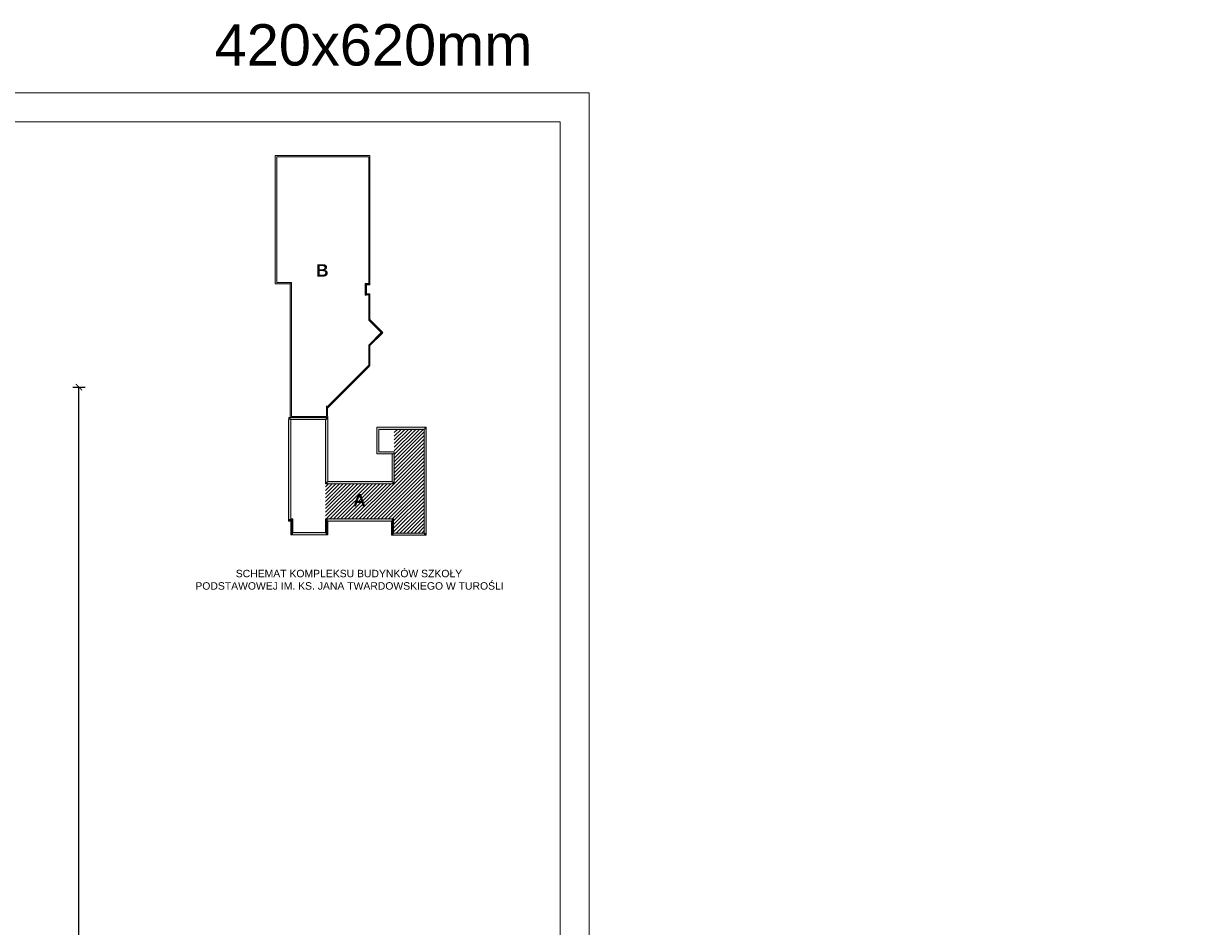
# Model space of a CAD drawing. Header units: millimetres. Extents: x -61343 to 9939, y -6894 to 7453.
# Tile 70 of 255: x -23057 to -20219, y 4311 to 6495. Entities that reach past the tile are written whole.
import ezdxf

# ---------------------------------------------------------------- set-up
doc = ezdxf.new("R2010")
doc.units = ezdxf.units.MM
doc.header["$MEASUREMENT"] = 0
doc.layers.add('A_opisy', color=81, linetype='Continuous', lineweight=13)
doc.layers.add('A_wymiary', color=253, linetype='Continuous', lineweight=9)
doc.layers.add('Konstrukcja - Ściany zew', color=7, linetype='Continuous')
doc.layers.add('Opisy - Teksty', color=7, linetype='Continuous')
doc.styles.get("Standard").update_dxf_attribs({"font": 'arial.ttf'})
doc.styles.add('STYL_AUTOMATYCZNY_1', font='arial.ttf')
doc.dimstyles.new('1do100', dxfattribs={"dimtxt": 20, "dimasz": 15, "dimexe": 15, "dimexo": 0.625, "dimgap": 6, "dimtad": 1, "dimtxsty": 'Standard', "dimblk": 'ARCHTICK', "dimcen": 2.5, "dimadec": 0, "dimazin": 0, "dimtfac": 1, "dimtmove": 0, "dimatfit": 3, "dimldrblk": 'OBLIQUE', "dimfxl": 15, "dimfxlon": 1, "dimarcsym": 0})

# ---------------------------------------------------------------- blocks, each defined once
blk = doc.blocks.new('Ściana_78_1', base_point=(29954, 22165))
at = {"layer": 'Konstrukcja - Ściany zew', "linetype": 'Continuous', "lineweight": 0, "true_color": 0x000000}
for points in [[(29954, 22165), (30005, 22216), (29954, 22216)], [(29954, 22165), (30005, 22165), (30005, 22216)], [(30005, 20665), (30005, 22165), (29954, 22165), (29954, 20665)], [(30005, 20665), (29954, 20614), (30005, 20614)], [(29954, 20665), (29954, 20614), (30005, 20665)]]:
    blk.add_hatch(color=18, dxfattribs=at).paths.add_polyline_path(points)
at = {"layer": 'Konstrukcja - Ściany zew', "color": 7, "linetype": 'Continuous', "lineweight": 15, "flags": 128}
for points in [[(30005, 22216), (29954, 22216)], [(29954, 22165), (29954, 20614)], [(30005, 20665), (30005, 22216)], [(29954, 20614), (30005, 20614)]]:
    blk.add_lwpolyline(points, dxfattribs=at)
blk = doc.blocks.new('Ściana_79_1', base_point=(29954, 19431))
at = {"layer": 'Konstrukcja - Ściany zew', "linetype": 'Continuous', "lineweight": 0, "true_color": 0x000000}
for points in [[(29163, 19431), (29112, 19431), (29112, 19380)], [(29163, 19431), (29112, 19380), (29163, 19380)], [(29163, 19380), (29954, 19380), (29954, 19431), (29163, 19431)], [(30005, 19431), (29954, 19431), (30005, 19380)], [(29954, 19431), (29954, 19380), (30005, 19380)]]:
    blk.add_hatch(color=18, dxfattribs=at).paths.add_polyline_path(points)
at = {"layer": 'Konstrukcja - Ściany zew', "color": 7, "linetype": 'Continuous', "lineweight": 15, "flags": 128}
for points in [[(29112, 19380), (29112, 19431)], [(29112, 19380), (30005, 19380)], [(29954, 19431), (29163, 19431)], [(30005, 19380), (30005, 19431)]]:
    blk.add_lwpolyline(points, dxfattribs=at)
blk = doc.blocks.new('Ściana_80_1', base_point=(29163, 19431))
at = {"layer": 'Konstrukcja - Ściany zew', "linetype": 'Continuous', "lineweight": 0, "true_color": 0x000000}
for points in [[(29112, 19712), (29163, 19763), (29112, 19763)], [(29112, 19712), (29163, 19712), (29163, 19763)], [(29112, 19712), (29112, 19431), (29163, 19431), (29163, 19712)]]:
    blk.add_hatch(color=18, dxfattribs=at).paths.add_polyline_path(points)
at = {"layer": 'Konstrukcja - Ściany zew', "color": 7, "linetype": 'Continuous', "lineweight": 15, "flags": 128}
for points in [[(29163, 19763), (29112, 19763)], [(29112, 19712), (29112, 19431)], [(29163, 19431), (29163, 19763)]]:
    blk.add_lwpolyline(points, dxfattribs=at)
blk = doc.blocks.new('Ściana_81_1', base_point=(29954, 19763))
at = {"layer": 'Konstrukcja - Ściany zew', "linetype": 'Continuous', "lineweight": 0, "true_color": 0x000000}
for points in [[(30005, 19712), (29954, 19763), (29954, 19712)], [(29954, 19763), (30005, 19712), (30005, 19763)], [(31550, 19763), (30005, 19763), (30005, 19712), (31550, 19712)], [(31550, 19712), (31601, 19712), (31601, 19763)], [(31550, 19763), (31550, 19712), (31601, 19763)]]:
    blk.add_hatch(color=18, dxfattribs=at).paths.add_polyline_path(points)
at = {"layer": 'Konstrukcja - Ściany zew', "color": 7, "linetype": 'Continuous', "lineweight": 15, "flags": 128}
for points in [[(29954, 19763), (29954, 19712)], [(31601, 19763), (29954, 19763)], [(30005, 19712), (31550, 19712)], [(31601, 19763), (31601, 19712)]]:
    blk.add_lwpolyline(points, dxfattribs=at)
blk = doc.blocks.new('Ściana_82_1', base_point=(29954, 19763))
at = {"layer": 'Konstrukcja - Ściany zew', "linetype": 'Continuous', "lineweight": 0, "true_color": 0x000000}
blk.add_hatch(color=18, dxfattribs=at).paths.add_polyline_path([(30005, 19431), (30005, 19712), (29954, 19712), (29954, 19431)])
at = {"layer": 'Konstrukcja - Ściany zew', "color": 7, "linetype": 'Continuous', "lineweight": 15, "flags": 128}
for points in [[(29954, 19712), (29954, 19431)], [(30005, 19431), (30005, 19712)]]:
    blk.add_lwpolyline(points, dxfattribs=at)
blk = doc.blocks.new('Ściana_83_1', base_point=(29954, 22165))
at = {"layer": 'Konstrukcja - Ściany zew', "linetype": 'Continuous', "lineweight": 0, "true_color": 0x000000}
for points in [[(29112, 22165), (29061, 22216), (29061, 22165)], [(29112, 22216), (29061, 22216), (29112, 22165)], [(29112, 22165), (29954, 22165), (29954, 22216), (29112, 22216)]]:
    blk.add_hatch(color=18, dxfattribs=at).paths.add_polyline_path(points)
at = {"layer": 'Konstrukcja - Ściany zew', "color": 7, "linetype": 'Continuous', "lineweight": 15, "flags": 128}
for points in [[(29061, 22216), (29061, 22165)], [(29954, 22216), (29061, 22216)], [(29112, 22165), (29954, 22165)]]:
    blk.add_lwpolyline(points, dxfattribs=at)
blk = doc.blocks.new('Ściana_84_1', base_point=(29112, 22165))
at = {"layer": 'Konstrukcja - Ściany zew', "linetype": 'Continuous', "lineweight": 0, "true_color": 0x000000}
blk.add_hatch(color=18, dxfattribs=at).paths.add_polyline_path([(29061, 22165), (29061, 19763), (29112, 19763), (29112, 22165)])
at = {"layer": 'Konstrukcja - Ściany zew', "color": 7, "linetype": 'Continuous', "lineweight": 15, "flags": 128}
for points in [[(29061, 22165), (29061, 19763)], [(29112, 19763), (29112, 22165)]]:
    blk.add_lwpolyline(points, dxfattribs=at)
blk = doc.blocks.new('Ściana_85_1', base_point=(31550, 19763))
at = {"layer": 'Konstrukcja - Ściany zew', "linetype": 'Continuous', "lineweight": 0, "true_color": 0x000000}
for points in [[(31601, 19422), (31601, 19712), (31550, 19712), (31550, 19422)], [(31601, 19422), (31550, 19371), (31601, 19371)], [(31550, 19422), (31550, 19371), (31601, 19422)]]:
    blk.add_hatch(color=18, dxfattribs=at).paths.add_polyline_path(points)
at = {"layer": 'Konstrukcja - Ściany zew', "color": 7, "linetype": 'Continuous', "lineweight": 15, "flags": 128}
for points in [[(31550, 19712), (31550, 19371)], [(31601, 19422), (31601, 19712)], [(31550, 19371), (31601, 19371)]]:
    blk.add_lwpolyline(points, dxfattribs=at)
blk = doc.blocks.new('Ściana_86_1', base_point=(29163, 19763))
at = {"layer": 'Konstrukcja - Ściany zew', "linetype": 'Continuous', "lineweight": 0, "true_color": 0x000000}
blk.add_hatch(color=18, dxfattribs=at).paths.add_polyline_path([(29112, 19763), (29061, 19763), (29061, 19712), (29112, 19712)])
at = {"layer": 'Konstrukcja - Ściany zew', "color": 7, "linetype": 'Continuous', "lineweight": 15, "flags": 128}
for points in [[(29061, 19763), (29061, 19712)], [(29061, 19712), (29112, 19712)]]:
    blk.add_lwpolyline(points, dxfattribs=at)
blk = doc.blocks.new('Ściana_87_1', base_point=(31550, 19371))
at = {"layer": 'Konstrukcja - Ściany zew', "linetype": 'Continuous', "lineweight": 0, "true_color": 0x000000}
for points in [[(32339, 19422), (31601, 19422), (31601, 19371), (32339, 19371)], [(32339, 19422), (32390, 19371), (32390, 19422)], [(32339, 19371), (32390, 19371), (32339, 19422)]]:
    blk.add_hatch(color=18, dxfattribs=at).paths.add_polyline_path(points)
at = {"layer": 'Konstrukcja - Ściany zew', "color": 7, "linetype": 'Continuous', "lineweight": 15, "flags": 128}
for points in [[(32339, 19422), (31601, 19422)], [(31601, 19371), (32390, 19371)], [(32390, 19371), (32390, 19422)]]:
    blk.add_lwpolyline(points, dxfattribs=at)
blk = doc.blocks.new('Ściana_88_1', base_point=(32339, 19371))
at = {"layer": 'Konstrukcja - Ściany zew', "linetype": 'Continuous', "lineweight": 0, "true_color": 0x000000}
for points in [[(32339, 21928), (32390, 21979), (32339, 21979)], [(32339, 21928), (32390, 21928), (32390, 21979)], [(32339, 21928), (32339, 19422), (32390, 19422), (32390, 21928)]]:
    blk.add_hatch(color=18, dxfattribs=at).paths.add_polyline_path(points)
at = {"layer": 'Konstrukcja - Ściany zew', "color": 7, "linetype": 'Continuous', "lineweight": 15, "flags": 128}
for points in [[(32390, 21979), (32339, 21979)], [(32339, 21928), (32339, 19422)], [(32390, 19422), (32390, 21979)]]:
    blk.add_lwpolyline(points, dxfattribs=at)
blk = doc.blocks.new('Ściana_89_1', base_point=(29954, 20614))
at = {"layer": 'Konstrukcja - Ściany zew', "linetype": 'Continuous', "lineweight": 0, "true_color": 0x000000}
for points in [[(31565, 20665), (30005, 20665), (30005, 20614), (31565, 20614)], [(31616, 20665), (31565, 20665), (31616, 20614)], [(31565, 20614), (31616, 20614), (31565, 20665)]]:
    blk.add_hatch(color=18, dxfattribs=at).paths.add_polyline_path(points)
at = {"layer": 'Konstrukcja - Ściany zew', "color": 7, "linetype": 'Continuous', "lineweight": 15, "flags": 128}
for points in [[(31565, 20665), (30005, 20665)], [(30005, 20614), (31616, 20614)], [(31616, 20614), (31616, 20665)]]:
    blk.add_lwpolyline(points, dxfattribs=at)
blk = doc.blocks.new('Ściana_90_1', base_point=(32339, 21928))
at = {"layer": 'Konstrukcja - Ściany zew', "linetype": 'Continuous', "lineweight": 0, "true_color": 0x000000}
blk.add_hatch(color=18, dxfattribs=at).paths.add_polyline_path([(32339, 21979), (31195, 21979), (31195, 21928), (32339, 21928)])
at = {"layer": 'Konstrukcja - Ściany zew', "color": 7, "linetype": 'Continuous', "lineweight": 15, "flags": 128}
for points in [[(32339, 21979), (31195, 21979)], [(31195, 21979), (31195, 21928)], [(31246, 21928), (32339, 21928)]]:
    blk.add_lwpolyline(points, dxfattribs=at)
blk = doc.blocks.new('Ściana_91_1', base_point=(31616, 21338))
at = {"layer": 'Konstrukcja - Ściany zew', "linetype": 'Continuous', "lineweight": 0, "true_color": 0x000000}
blk.add_hatch(color=18, dxfattribs=at).paths.add_polyline_path([(31616, 20665), (31616, 21338), (31565, 21338), (31565, 20665)])
at = {"layer": 'Konstrukcja - Ściany zew', "color": 7, "linetype": 'Continuous', "lineweight": 15, "flags": 128}
for points in [[(31565, 21338), (31565, 20665)], [(31565, 21338), (31616, 21338)], [(31616, 20665), (31616, 21338)]]:
    blk.add_lwpolyline(points, dxfattribs=at)
blk = doc.blocks.new('Ściana_92_1', base_point=(30005, 22240))
at = {"layer": 'Konstrukcja - Ściany zew', "linetype": 'Continuous', "lineweight": 0, "true_color": 0x000000}
blk.add_hatch(color=18, dxfattribs=at).paths.add_polyline_path([(30005, 22240), (29099, 22240), (29099, 22219), (30005, 22219)])
at = {"layer": 'Konstrukcja - Ściany zew', "color": 7, "linetype": 'Continuous', "lineweight": 15, "flags": 128}
for points in [[(29099, 22240), (29099, 22219)], [(29099, 22219), (30005, 22219)], [(29976, 22240), (29129, 22240)], [(30005, 22219), (30005, 22240)]]:
    blk.add_lwpolyline(points, dxfattribs=at)
blk = doc.blocks.new('Ściana_93_1', base_point=(29976, 22493))
at = {"layer": 'Konstrukcja - Ściany zew', "linetype": 'Continuous', "lineweight": 0, "true_color": 0x000000}
blk.add_hatch(color=18, dxfattribs=at).paths.add_polyline_path([(29976, 22493), (29976, 22240), (30005, 22240), (30005, 22493)])
at = {"layer": 'Konstrukcja - Ściany zew', "color": 7, "linetype": 'Continuous', "lineweight": 15, "flags": 128}
for points in [[(29976, 22493), (29976, 22240)], [(30005, 22493), (29976, 22493)], [(30005, 22240), (30005, 22452)]]:
    blk.add_lwpolyline(points, dxfattribs=at)
blk = doc.blocks.new('Ściana_94_1', base_point=(29129, 22240))
at = {"layer": 'Konstrukcja - Ściany zew', "linetype": 'Continuous', "lineweight": 0, "true_color": 0x000000}
for points in [[(29099, 25450), (29129, 25480), (29099, 25480)], [(29099, 25450), (29129, 25450), (29129, 25480)], [(29099, 25450), (29099, 22240), (29129, 22240), (29129, 25450)]]:
    blk.add_hatch(color=18, dxfattribs=at).paths.add_polyline_path(points)
at = {"layer": 'Konstrukcja - Ściany zew', "color": 7, "linetype": 'Continuous', "lineweight": 15, "flags": 128}
for points in [[(29129, 25480), (29099, 25480)], [(29099, 25450), (29099, 22240)], [(29129, 22240), (29129, 25480)]]:
    blk.add_lwpolyline(points, dxfattribs=at)
blk = doc.blocks.new('Ściana_95_1', base_point=(29129, 25480))
at = {"layer": 'Konstrukcja - Ściany zew', "linetype": 'Continuous', "lineweight": 0, "true_color": 0x000000}
blk.add_hatch(color=18, dxfattribs=at).paths.add_polyline_path([(29099, 25480), (28735, 25480), (28735, 25450), (29099, 25450)])
at = {"layer": 'Konstrukcja - Ściany zew', "color": 7, "linetype": 'Continuous', "lineweight": 15, "flags": 128}
for points in [[(28735, 25480), (28735, 25450)], [(28735, 25450), (29099, 25450)], [(29099, 25480), (28778, 25480)]]:
    blk.add_lwpolyline(points, dxfattribs=at)
blk = doc.blocks.new('Ściana_96_1', base_point=(28778, 25480))
at = {"layer": 'Konstrukcja - Ściany zew', "linetype": 'Continuous', "lineweight": 0, "true_color": 0x000000}
blk.add_hatch(color=18, dxfattribs=at).paths.add_polyline_path([(28778, 25480), (28778, 28553), (28735, 28553), (28735, 25480)])
at = {"layer": 'Konstrukcja - Ściany zew', "color": 7, "linetype": 'Continuous', "lineweight": 15, "flags": 128}
for points in [[(28778, 28553), (28735, 28553)], [(28735, 28553), (28735, 25480)], [(28778, 25480), (28778, 28523)]]:
    blk.add_lwpolyline(points, dxfattribs=at)
blk = doc.blocks.new('Ściana_97_1', base_point=(28778, 28523))
at = {"layer": 'Konstrukcja - Ściany zew', "linetype": 'Continuous', "lineweight": 0, "true_color": 0x000000}
blk.add_hatch(color=18, dxfattribs=at).paths.add_polyline_path([(28778, 28523), (31027, 28523), (31027, 28553), (28778, 28553)])
at = {"layer": 'Konstrukcja - Ściany zew', "color": 7, "linetype": 'Continuous', "lineweight": 15, "flags": 128}
for points in [[(31027, 28553), (28778, 28553)], [(28778, 28523), (30997, 28523)], [(31027, 28523), (31027, 28553)]]:
    blk.add_lwpolyline(points, dxfattribs=at)
blk = doc.blocks.new('Ściana_98_1', base_point=(30997, 28523))
at = {"layer": 'Konstrukcja - Ściany zew', "linetype": 'Continuous', "lineweight": 0, "true_color": 0x000000}
for points in [[(31027, 25457), (31027, 28523), (30997, 28523), (30997, 25457)], [(30997, 25427), (31027, 25427), (30997, 25457)], [(31027, 25457), (30997, 25457), (31027, 25427)]]:
    blk.add_hatch(color=18, dxfattribs=at).paths.add_polyline_path(points)
at = {"layer": 'Konstrukcja - Ściany zew', "color": 7, "linetype": 'Continuous', "lineweight": 15, "flags": 128}
for points in [[(30997, 28523), (30997, 25457)], [(31027, 25427), (31027, 28523)], [(31027, 25427), (30997, 25427)]]:
    blk.add_lwpolyline(points, dxfattribs=at)
blk = doc.blocks.new('Ściana_99_1', base_point=(30997, 25427))
at = {"layer": 'Konstrukcja - Ściany zew', "linetype": 'Continuous', "lineweight": 0, "true_color": 0x000000}
for points in [[(30942, 25427), (30912, 25457), (30912, 25427)], [(30912, 25457), (30942, 25427), (30942, 25457)], [(30997, 25457), (30942, 25457), (30942, 25427), (30997, 25427)]]:
    blk.add_hatch(color=18, dxfattribs=at).paths.add_polyline_path(points)
at = {"layer": 'Konstrukcja - Ściany zew', "color": 7, "linetype": 'Continuous', "lineweight": 15, "flags": 128}
for points in [[(30912, 25457), (30912, 25427)], [(30997, 25457), (30912, 25457)], [(30942, 25427), (30997, 25427)]]:
    blk.add_lwpolyline(points, dxfattribs=at)
blk = doc.blocks.new('Ściana_100_1', base_point=(30912, 25427))
at = {"layer": 'Konstrukcja - Ściany zew', "linetype": 'Continuous', "lineweight": 0, "true_color": 0x000000}
for points in [[(30942, 25209), (30942, 25427), (30912, 25427), (30912, 25209)], [(30942, 25209), (30912, 25179), (30942, 25179)], [(30912, 25209), (30912, 25179), (30942, 25209)]]:
    blk.add_hatch(color=18, dxfattribs=at).paths.add_polyline_path(points)
at = {"layer": 'Konstrukcja - Ściany zew', "color": 7, "linetype": 'Continuous', "lineweight": 15, "flags": 128}
for points in [[(30912, 25427), (30912, 25179)], [(30942, 25209), (30942, 25427)], [(30912, 25179), (30942, 25179)]]:
    blk.add_lwpolyline(points, dxfattribs=at)
blk = doc.blocks.new('Ściana_101_1', base_point=(30912, 25179))
at = {"layer": 'Konstrukcja - Ściany zew', "linetype": 'Continuous', "lineweight": 0, "true_color": 0x000000}
blk.add_hatch(color=18, dxfattribs=at).paths.add_polyline_path([(30942, 25179), (31027, 25179), (31027, 25209), (30942, 25209)])
at = {"layer": 'Konstrukcja - Ściany zew', "color": 7, "linetype": 'Continuous', "lineweight": 15, "flags": 128}
for points in [[(31027, 25209), (30942, 25209)], [(30942, 25179), (30997, 25179)], [(31027, 25179), (31027, 25209)]]:
    blk.add_lwpolyline(points, dxfattribs=at)
blk = doc.blocks.new('Ściana_102_1', base_point=(30997, 25179))
at = {"layer": 'Konstrukcja - Ściany zew', "linetype": 'Continuous', "lineweight": 0, "true_color": 0x000000}
for points in [[(31027, 24585), (31027, 25179), (30997, 25179), (30997, 24615)], [(30997, 24615), (30997, 24573), (31027, 24585)], [(30997, 24573), (31027, 24543), (31027, 24585)]]:
    blk.add_hatch(color=18, dxfattribs=at).paths.add_polyline_path(points)
at = {"layer": 'Konstrukcja - Ściany zew', "color": 7, "linetype": 'Continuous', "lineweight": 15, "flags": 128}
for points in [[(30997, 25179), (30997, 24573)], [(31027, 24585), (31027, 25179)], [(30997, 24573), (31027, 24543)]]:
    blk.add_lwpolyline(points, dxfattribs=at)
blk = doc.blocks.new('Ściana_103_1', base_point=(30997, 24573))
at = {"layer": 'Konstrukcja - Ściany zew', "linetype": 'Continuous', "lineweight": 0, "true_color": 0x000000}
blk.add_hatch(color=18, dxfattribs=at).paths.add_polyline_path([(31027, 24585), (31027, 24543), (31320, 24250), (31341, 24271)])
at = {"layer": 'Konstrukcja - Ściany zew', "color": 7, "linetype": 'Continuous', "lineweight": 15, "flags": 128}
for points in [[(31341, 24271), (31027, 24585)], [(31027, 24543), (31299, 24271)], [(31320, 24250), (31341, 24271)]]:
    blk.add_lwpolyline(points, dxfattribs=at)
blk = doc.blocks.new('Ściana_104_1', base_point=(31299, 24271))
at = {"layer": 'Konstrukcja - Ściany zew', "linetype": 'Continuous', "lineweight": 0, "true_color": 0x000000}
for points in [[(31027, 23956), (31320, 24250), (31299, 24271), (31027, 23999)], [(31027, 23999), (30997, 23969), (31027, 23956)], [(31027, 23956), (30997, 23969), (30997, 23927)]]:
    blk.add_hatch(color=18, dxfattribs=at).paths.add_polyline_path(points)
at = {"layer": 'Konstrukcja - Ściany zew', "color": 7, "linetype": 'Continuous', "lineweight": 15, "flags": 128}
for points in [[(31299, 24271), (30997, 23969)], [(31027, 23956), (31320, 24250)], [(30997, 23969), (30997, 23927)]]:
    blk.add_lwpolyline(points, dxfattribs=at)
blk = doc.blocks.new('Ściana_105_1', base_point=(30997, 23969))
at = {"layer": 'Konstrukcja - Ściany zew', "linetype": 'Continuous', "lineweight": 0, "true_color": 0x000000}
for points in [[(31027, 23515), (31027, 23956), (30997, 23927), (30997, 23486)], [(31027, 23515), (30997, 23486), (31027, 23473)], [(30997, 23486), (30997, 23443), (31027, 23473)]]:
    blk.add_hatch(color=18, dxfattribs=at).paths.add_polyline_path(points)
at = {"layer": 'Konstrukcja - Ściany zew', "color": 7, "linetype": 'Continuous', "lineweight": 15, "flags": 128}
for points in [[(30997, 23927), (30997, 23486)], [(31027, 23473), (31027, 23956)], [(31027, 23473), (30997, 23443)]]:
    blk.add_lwpolyline(points, dxfattribs=at)
blk = doc.blocks.new('Ściana_106_1', base_point=(30997, 23486))
at = {"layer": 'Konstrukcja - Ściany zew', "linetype": 'Continuous', "lineweight": 0, "true_color": 0x000000}
blk.add_hatch(color=18, dxfattribs=at).paths.add_polyline_path([(30997, 23486), (30005, 22494), (30005, 22452), (30997, 23443)])
at = {"layer": 'Konstrukcja - Ściany zew', "color": 7, "linetype": 'Continuous', "lineweight": 15, "flags": 128}
for points in [[(30997, 23486), (30005, 22494)], [(30005, 22452), (30997, 23443)], [(30005, 22494), (30005, 22493)]]:
    blk.add_lwpolyline(points, dxfattribs=at)
blk = doc.blocks.new('Ściana_145_1', base_point=(31616, 21389))
at = {"layer": 'Konstrukcja - Ściany zew', "linetype": 'Continuous', "lineweight": 0, "true_color": 0x000000}
blk.add_hatch(color=18, dxfattribs=at).paths.add_polyline_path([(31616, 21389), (31195, 21389), (31195, 21338), (31616, 21338)])
at = {"layer": 'Konstrukcja - Ściany zew', "color": 7, "linetype": 'Continuous', "lineweight": 15, "flags": 128}
for points in [[(31195, 21389), (31195, 21338)], [(31195, 21338), (31616, 21338)], [(31616, 21389), (31246, 21389)], [(31616, 21338), (31616, 21389)]]:
    blk.add_lwpolyline(points, dxfattribs=at)
blk = doc.blocks.new('Ściana_146_1', base_point=(31246, 21389))
at = {"layer": 'Konstrukcja - Ściany zew', "linetype": 'Continuous', "lineweight": 0, "true_color": 0x000000}
blk.add_hatch(color=18, dxfattribs=at).paths.add_polyline_path([(31246, 21389), (31246, 21928), (31195, 21928), (31195, 21389)])
at = {"layer": 'Konstrukcja - Ściany zew', "color": 7, "linetype": 'Continuous', "lineweight": 15, "flags": 128}
for points in [[(31195, 21928), (31195, 21389)], [(31246, 21389), (31246, 21928)]]:
    blk.add_lwpolyline(points, dxfattribs=at)
blk = doc.blocks.new('_ArchTick')
at = {"color": 0, "linetype": 'ByBlock', "const_width": 0.15}
blk.add_lwpolyline([(-0.5, -0.5), (0.5, 0.5)], dxfattribs=at)
blk = doc.blocks.new('*D1297')
at = {"layer": 'A_wymiary', "color": 0, "lineweight": -2, "transparency": 16777216}
for p, q in [((-22938, 5615.3), (-22908, 5615.3)), ((-22923, 2492.3), (-22923, 5615.3)), ((-22938, 2492.3), (-22908, 2492.3))]:
    blk.add_line(p, q, dxfattribs=at)
at = {"layer": 'Defpoints', "color": 0, "transparency": 16777216}
for p in [(-23199.1, 5615.3), (-22923, 5615.3), (-23199.1, 2492.3)]:
    blk.add_point(p, dxfattribs=at)
at = {"layer": 'A_wymiary', "color": 0, "lineweight": -2, "transparency": 16777216, "xscale": 15, "yscale": 15, "zscale": 15}
for p, rotation in [((-22923, 5615.3), 90), ((-22923, 2492.3), 270)]:
    blk.add_blockref('_ArchTick', p, dxfattribs=dict(at, rotation=rotation))
at = {"layer": 'A_wymiary', "color": 0, "transparency": 16777216, "insert": (-22939.2, 4053.8), "char_height": 20, "attachment_point": 5, "rotation": 90}
blk.add_mtext('3123', dxfattribs=at)
blk = doc.blocks.new('_Oblique')
at = {"color": 0, "linetype": 'ByBlock', "lineweight": -2}
blk.add_line((-0.5, -0.5), (0.5, 0.5), dxfattribs=at)

msp = doc.modelspace()

# ---------------------------------------------------------------- hatches: boundary and pattern name
at = {"layer": 'Konstrukcja - Ściany zew', "lineweight": 9, "true_color": 0xe00038}
h = msp.add_hatch(dxfattribs=at)
h.set_pattern_fill('ANSI31', color=242, scale=50)
h.paths.add_polyline_path([(-22326.395, 5381.736), (-22326.395, 5296.618), (-22161.775, 5296.618), (-22161.775, 5262.57), (-22087.893, 5262.57), (-22087.893, 5513.106), (-22160.243, 5513.106), (-22160.243, 5381.736)])

# ---------------------------------------------------------------- linework, layer by layer
at = {"layer": 'A_opisy'}
for points in [[(-27888.735, 6326.793), (-21688.735, 6326.793), (-21688.735, 2126.793), (-27888.735, 2126.793)], [(-27688.735, 6256.793), (-21758.735, 6256.793), (-21758.735, 2196.793), (-27688.735, 2196.793)]]:
    msp.add_lwpolyline(points, close=True, dxfattribs=at)

# ---------------------------------------------------------------- block references
at = {"layer": 'Konstrukcja - Ściany zew', "color": 7, "lineweight": 15, "xscale": 0.1, "yscale": 0.1, "zscale": 0.1}
for name, p in [('Ściana_96_1', (-22444.072, 5868.285)), ('Ściana_97_1', (-22444.072, 6172.649)), ('Ściana_98_1', (-22222.137, 6172.649)), ('Ściana_95_1', (-22408.96, 5868.285)), ('Ściana_94_1', (-22408.96, 5544.313)), ('Ściana_99_1', (-22222.137, 5863.003)), ('Ściana_100_1', (-22230.659, 5863.003)), ('Ściana_101_1', (-22230.659, 5838.261)), ('Ściana_102_1', (-22222.148, 5838.261)), ('Ściana_103_1', (-22222.148, 5777.607)), ('Ściana_104_1', (-22191.942, 5747.401)), ('Ściana_105_1', (-22222.14, 5717.202)), ('Ściana_106_1', (-22222.14, 5668.876)), ('Ściana_93_1', (-22324.267, 5569.666)), ('Ściana_83_1', (-22326.395, 5536.822)), ('Ściana_84_1', (-22410.662, 5536.822)), ('Ściana_92_1', (-22321.287, 5544.313)), ('Ściana_78_1', (-22326.395, 5536.822)), ('Ściana_90_1', (-22087.893, 5513.106)), ('Ściana_146_1', (-22197.27, 5459.194)), ('Ściana_88_1', (-22087.893, 5257.463)), ('Ściana_145_1', (-22160.243, 5459.194)), ('Ściana_91_1', (-22160.243, 5454.087)), ('Ściana_89_1', (-22326.395, 5381.736)), ('Ściana_86_1', (-22405.555, 5296.618)), ('Ściana_80_1', (-22405.555, 5263.422)), ('Ściana_81_1', (-22326.395, 5296.618)), ('Ściana_82_1', (-22326.395, 5296.618)), ('Ściana_85_1', (-22166.882, 5296.618)), ('Ściana_79_1', (-22326.395, 5263.422)), ('Ściana_87_1', (-22166.882, 5257.463))]:
    msp.add_blockref(name, p, dxfattribs=at)

# ---------------------------------------------------------------- texts
at = {"layer": 'A_opisy', "insert": (-22594.879, 6493.13), "char_height": 100, "attachment_point": 1, "style": 'STYL_AUTOMATYCZNY_1'}
msp.add_mtext('\\A1;420x620mm', dxfattribs=at)
at = {"layer": 'A_opisy', "char_height": 18, "attachment_point": 1}
for s, width, heights, insert in [('\\pi93.724;SIŁOWNIA', 309.30964, [64.094], (-24558.369, 5175.04)), ('\\A1;\\pi130.17;SCHEMAT KOMPLEKSU BUDYNKÓW SZKOŁY \\P\\pi32.452;PODSTAWOWEJ IM. KS. JANA TWARDOWSKIEGO W TUROŚLI', 806.73455, [137.169], (-22673.88, 5173.599)), ('\\pi102.31;H=307cm', 309.30964, [64.094], (-24558.369, 5123.924)), ('\\pi102.31;H=284cm', 309.30964, [64.094], (-24086.196, 5123.924)), ('\\pi102.31;H=294cm', 309.30964, [64.094], (-23693.747, 4635.092))]:
    msp.add_mtext_dynamic_manual_height_columns(s, width=width, gutter_width=12.5, heights=heights, dxfattribs=dict(at, insert=insert))
at = {"layer": 'Opisy - Teksty', "color": 7, "linetype": 'Continuous', "lineweight": 15, "char_height": 30, "attachment_point": 1, "style": 'STYL_AUTOMATYCZNY_1'}
for s, insert in [('\\A1;{\\fArial|b1|i0|c238|p34;B}', (-22349.451, 5912.723)), ('\\A1;{\\fArial|b1|i0|c238|p34;A}', (-22259.768, 5357.242))]:
    msp.add_mtext(s, dxfattribs=dict(at, insert=insert))

# ---------------------------------------------------------------- dimensions: what is measured, and where the dimension line sits
at = {"layer": 'A_wymiary'}
dim = msp.add_linear_dim(base=(-22922.97, 5615.323), p1=(-23199.06, 2492.323), p2=(-23199.06, 5615.323), angle=90, dimstyle='1do100', dxfattribs=at)
dim.commit()
dim.dimension.update_dxf_attribs({"geometry": '*D1297', "text_midpoint": (-22939.188, 4053.823)})

doc.saveas('drawing.dxf')
